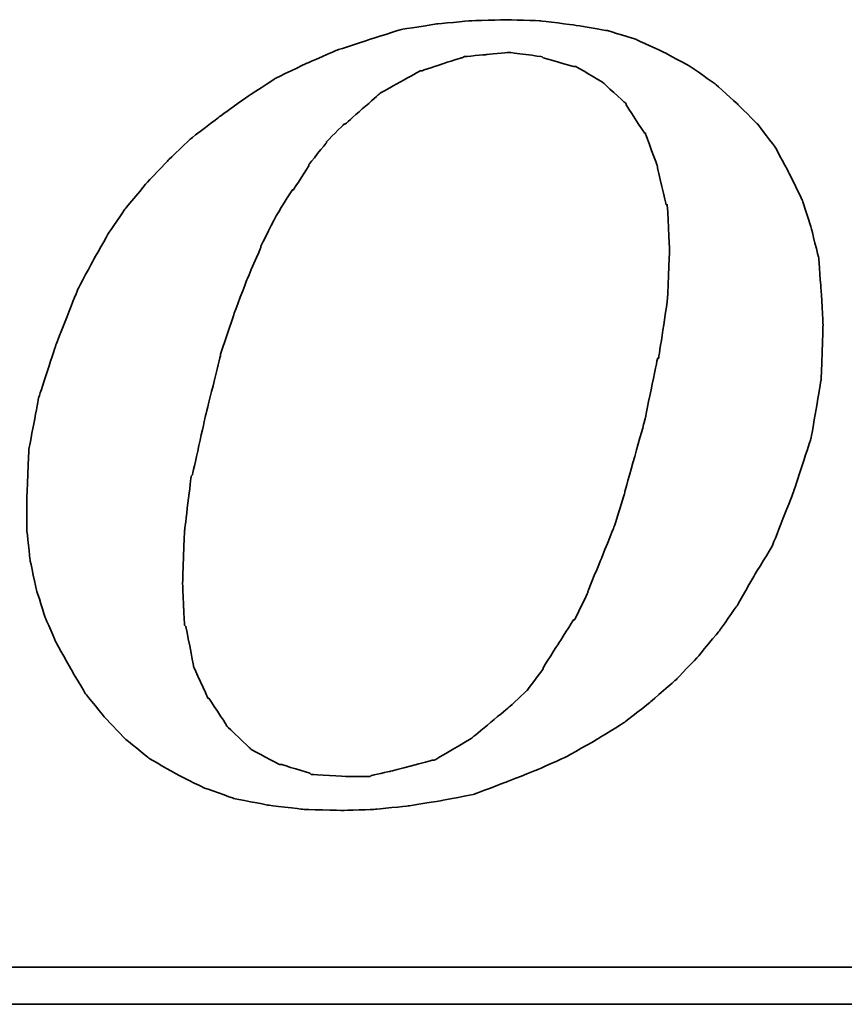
# Model space of a CAD drawing. Header units: inches. Extents: x 52 to 416, y 74 to 247.
# Tile 56 of 63: x 301.05 to 304.74, y 163.38 to 167.78. Entities that reach past the tile are written whole.
import ezdxf

# ---------------------------------------------------------------- set-up
doc = ezdxf.new("R2010")
doc.units = ezdxf.units.IN
doc.header["$LTSCALE"] = 0.25
doc.layers.add('DIM', color=4, linetype='Continuous')
doc.layers.add('layer 1', color=7, linetype='Continuous')

# ---------------------------------------------------------------- blocks, each defined once
blk = doc.blocks.new('TBI MOTION logo(完整正式版)')
at = {"layer": 'layer 1', "color": 22, "lineweight": 35}
for points, knots in [([(35.79625, -6.98375), (35.79625, -6.98375), (36.23125, -7.43875), (36.23125, -7.43875), (36.23125, -7.43875), (36.23125, -7.43875), (36.75625, -7.87125), (36.75625, -7.87125), (36.75625, -7.87125), (36.75625, -7.87125), (37.33125, -8.20375), (37.33125, -8.20375), (37.33125, -8.20375), (37.33125, -8.20375), (37.95625, -8.51875), (37.95625, -8.51875), (37.95625, -8.51875), (37.95625, -8.51875), (38.62625, -8.75875), (38.62625, -8.75875), (38.62625, -8.75875), (38.62625, -8.75875), (39.37125, -8.90375), (39.37125, -8.90375), (39.37125, -8.90375), (39.37125, -8.90375), (40.14125, -8.99875), (40.14125, -8.99875), (40.14125, -8.99875), (40.14125, -8.99875), (41.02625, -9.02375), (41.02625, -9.02375), (41.02625, -9.02375), (41.02625, -9.02375), (41.74625, -8.99875), (41.74625, -8.99875), (41.74625, -8.99875), (41.74625, -8.99875), (42.46625, -8.92375), (42.46625, -8.92375), (42.46625, -8.92375), (42.46625, -8.92375), (43.21125, -8.80625), (43.21125, -8.80625), (43.21125, -8.80625), (43.21125, -8.80625), (43.93125, -8.66375), (43.93125, -8.66375), (43.93125, -8.66375), (43.93125, -8.66375), (44.62625, -8.39875), (44.62625, -8.39875), (44.62625, -8.39875), (44.62625, -8.39875), (45.29625, -8.13375), (45.29625, -8.13375), (45.29625, -8.13375), (45.29625, -8.13375), (45.94625, -7.84375), (45.94625, -7.84375), (45.94625, -7.84375), (45.94625, -7.84375), (46.61625, -7.46375), (46.61625, -7.46375), (46.61625, -7.46375), (46.61625, -7.46375), (47.24125, -7.07875), (47.24125, -7.07875), (47.24125, -7.07875), (47.24125, -7.07875), (47.81625, -6.62375), (47.81625, -6.62375), (47.81625, -6.62375), (47.81625, -6.62375), (48.36875, -6.14375), (48.36875, -6.14375), (48.36875, -6.14375), (48.36875, -6.14375), (48.84625, -5.64125), (48.84625, -5.64125), (48.84625, -5.64125), (48.84625, -5.64125), (49.32625, -5.06375), (49.32625, -5.06375), (49.32625, -5.06375), (49.32625, -5.06375), (49.71125, -4.51374), (49.71125, -4.51374), (49.71125, -4.51374), (49.71125, -4.51374), (50.09625, -3.83874), (50.09625, -3.83874), (50.09625, -3.83874), (50.09625, -3.83874), (50.48125, -3.21374), (50.48125, -3.21374), (50.48125, -3.21374), (50.48125, -3.21374), (50.96125, -1.99125), (50.96125, -1.99125), (50.96125, -1.99125), (50.96125, -1.99125), (51.34375, -0.81875), (51.34375, -0.81875), (51.34375, -0.81875), (51.34375, -0.81875), (51.56125, 0.45624), (51.56125, 0.45624), (51.56125, 0.45624), (51.56125, 0.45624), (51.60625, 1.67624), (51.60625, 1.67624), (51.60625, 1.67624), (51.60625, 1.67624), (51.56125, 2.44625), (51.56125, 2.44625), (51.56125, 2.44625), (51.56125, 2.44625), (51.51125, 3.14125), (51.51125, 3.14125), (51.51125, 3.14125), (51.51125, 3.14125), (51.34375, 3.81125), (51.34375, 3.81125), (51.34375, 3.81125), (51.34375, 3.81125), (51.15125, 4.41125), (51.15125, 4.41125), (51.15125, 4.41125), (51.15125, 4.41125), (50.86125, 5.01125), (50.86125, 5.01125), (50.86125, 5.01125), (50.86125, 5.01125), (50.55125, 5.58875), (50.55125, 5.58875), (50.55125, 5.58875), (50.55125, 5.58875), (50.16625, 6.09125), (50.16625, 6.09125), (50.16625, 6.09125), (50.16625, 6.09125), (49.71125, 6.54875), (49.71125, 6.54875), (49.71125, 6.54875), (49.71125, 6.54875), (49.23125, 6.98125), (49.23125, 6.98125), (49.23125, 6.98125), (49.23125, 6.98125), (48.67875, 7.36625), (48.67875, 7.36625), (48.67875, 7.36625), (48.67875, 7.36625), (48.10375, 7.67625), (48.10375, 7.67625), (48.10375, 7.67625), (48.10375, 7.67625), (47.48125, 7.96375), (47.48125, 7.96375), (47.48125, 7.96375), (47.48125, 7.96375), (46.85625, 8.15625), (46.85625, 8.15625), (46.85625, 8.15625), (46.85625, 8.15625), (46.13625, 8.27624), (46.13625, 8.27624), (46.13625, 8.27624), (46.13625, 8.27624), (45.39125, 8.37125), (45.39125, 8.37125), (45.39125, 8.37125), (45.39125, 8.37125), (44.62625, 8.39624), (44.62625, 8.39624), (44.62625, 8.39624), (44.62625, 8.39624), (43.83625, 8.37125), (43.83625, 8.37125), (43.83625, 8.37125), (43.83625, 8.37125), (43.09125, 8.30125), (43.09125, 8.30125), (43.09125, 8.30125), (43.09125, 8.30125), (42.32125, 8.18125), (42.32125, 8.18125), (42.32125, 8.18125), (42.32125, 8.18125), (41.62875, 7.96375), (41.62875, 7.96375), (41.62875, 7.96375), (41.62875, 7.96375), (40.90625, 7.72625), (40.90625, 7.72625), (40.90625, 7.72625), (40.90625, 7.72625), (40.23624, 7.43625), (40.23624, 7.43625), (40.23624, 7.43625), (40.23624, 7.43625), (39.54124, 7.10125), (39.54124, 7.10125), (39.54124, 7.10125), (39.54124, 7.10125), (38.91625, 6.69125), (38.91625, 6.69125), (38.91625, 6.69125), (38.91625, 6.69125), (38.31625, 6.26125), (38.31625, 6.26125), (38.31625, 6.26125), (38.31625, 6.26125), (37.69125, 5.78125), (37.69125, 5.78125), (37.69125, 5.78125), (37.69125, 5.78125), (37.18625, 5.30125), (37.18625, 5.30125), (37.18625, 5.30125), (37.18625, 5.30125), (36.70625, 4.79624), (36.70625, 4.79624), (36.70625, 4.79624), (36.70625, 4.79624), (36.23125, 4.22125), (36.23125, 4.22125), (36.23125, 4.22125), (36.23125, 4.22125), (35.87124, 3.69375), (35.87124, 3.69375), (35.87124, 3.69375), (35.87124, 3.69375), (35.53125, 3.09125), (35.53125, 3.09125), (35.53125, 3.09125), (35.53125, 3.09125), (35.19875, 2.47125), (35.19875, 2.47125), (35.19875, 2.47125), (35.19875, 2.47125), (34.71625, 1.24625), (34.71625, 1.24625), (34.71625, 1.24625), (34.71625, 1.24625), (34.33125, 0.06874), (34.33125, 0.06874), (34.33125, 0.06874), (34.33125, 0.06874), (34.11625, -1.07875), (34.11625, -1.07875), (34.11625, -1.07875), (34.11625, -1.07875), (34.07125, -2.15875), (34.07125, -2.15875), (34.07125, -2.15875), (34.07125, -2.15875), (34.07125, -2.85375), (34.07125, -2.85375), (34.07125, -2.85375), (34.07125, -2.85375), (34.14125, -3.50375), (34.14125, -3.50375), (34.14125, -3.50375), (34.14125, -3.50375), (34.28625, -4.17375), (34.28625, -4.17375), (34.28625, -4.17375), (34.28625, -4.17375), (34.47625, -4.77624), (34.47625, -4.77624), (34.47625, -4.77624), (34.47625, -4.77624), (34.71625, -5.32625), (34.71625, -5.32625), (34.71625, -5.32625), (34.71625, -5.32625), (35.05375, -5.92875), (35.05375, -5.92875), (35.05375, -5.92875), (35.05375, -5.92875), (35.36375, -6.45375), (35.36375, -6.45375), (35.36375, -6.45375), (35.36375, -6.45375), (35.79625, -6.98375), (35.79625, -6.98375)], [0, 0, 0, 0, 0.01388889, 0.01388889, 0.01388889, 0.0138889, 0.02777778, 0.02777778, 0.02777778, 0.02777779, 0.04166667, 0.04166667, 0.04166667, 0.04166668, 0.05555556, 0.05555556, 0.05555556, 0.05555557, 0.06944444, 0.06944444, 0.06944444, 0.06944445, 0.08333333, 0.08333333, 0.08333333, 0.08333334, 0.09722222, 0.09722222, 0.09722222, 0.09722223, 0.11111111, 0.11111111, 0.11111111, 0.11111112, 0.125, 0.125, 0.125, 0.12500001, 0.13888889, 0.13888889, 0.13888889, 0.1388889, 0.15277778, 0.15277778, 0.15277778, 0.15277779, 0.16666667, 0.16666667, 0.16666667, 0.16666668, 0.18055556, 0.18055556, 0.18055556, 0.18055557, 0.19444444, 0.19444444, 0.19444444, 0.19444445, 0.20833333, 0.20833333, 0.20833333, 0.20833334, 0.22222222, 0.22222222, 0.22222222, 0.22222223, 0.23611111, 0.23611111, 0.23611111, 0.23611112, 0.25, 0.25, 0.25, 0.25000001, 0.26388889, 0.26388889, 0.26388889, 0.2638889, 0.27777778, 0.27777778, 0.27777778, 0.27777779, 0.29166667, 0.29166667, 0.29166667, 0.29166668, 0.30555556, 0.30555556, 0.30555556, 0.30555557, 0.31944444, 0.31944444, 0.31944444, 0.31944445, 0.33333333, 0.33333333, 0.33333333, 0.33333334, 0.34722222, 0.34722222, 0.34722222, 0.34722223, 0.36111111, 0.36111111, 0.36111111, 0.36111112, 0.375, 0.375, 0.375, 0.37500001, 0.38888889, 0.38888889, 0.38888889, 0.3888889, 0.40277778, 0.40277778, 0.40277778, 0.40277779, 0.41666667, 0.41666667, 0.41666667, 0.41666668, 0.43055556, 0.43055556, 0.43055556, 0.43055557, 0.44444444, 0.44444444, 0.44444444, 0.44444445, 0.45833333, 0.45833333, 0.45833333, 0.45833334, 0.47222222, 0.47222222, 0.47222222, 0.47222223, 0.48611111, 0.48611111, 0.48611111, 0.48611112, 0.5, 0.5, 0.5, 0.50000001, 0.51388889, 0.51388889, 0.51388889, 0.5138889, 0.52777778, 0.52777778, 0.52777778, 0.52777779, 0.54166667, 0.54166667, 0.54166667, 0.54166668, 0.55555556, 0.55555556, 0.55555556, 0.55555557, 0.56944444, 0.56944444, 0.56944444, 0.56944445, 0.58333333, 0.58333333, 0.58333333, 0.58333334, 0.59722222, 0.59722222, 0.59722222, 0.59722223, 0.61111111, 0.61111111, 0.61111111, 0.61111112, 0.625, 0.625, 0.625, 0.62500001, 0.63888889, 0.63888889, 0.63888889, 0.6388889, 0.65277778, 0.65277778, 0.65277778, 0.65277779, 0.66666667, 0.66666667, 0.66666667, 0.66666668, 0.68055556, 0.68055556, 0.68055556, 0.68055557, 0.69444444, 0.69444444, 0.69444444, 0.69444445, 0.70833333, 0.70833333, 0.70833333, 0.70833334, 0.72222222, 0.72222222, 0.72222222, 0.72222223, 0.73611111, 0.73611111, 0.73611111, 0.73611112, 0.75, 0.75, 0.75, 0.75000001, 0.76388889, 0.76388889, 0.76388889, 0.7638889, 0.77777778, 0.77777778, 0.77777778, 0.77777779, 0.79166667, 0.79166667, 0.79166667, 0.79166668, 0.80555556, 0.80555556, 0.80555556, 0.80555557, 0.81944444, 0.81944444, 0.81944444, 0.81944445, 0.83333333, 0.83333333, 0.83333333, 0.83333334, 0.84722222, 0.84722222, 0.84722222, 0.84722223, 0.86111111, 0.86111111, 0.86111111, 0.86111112, 0.875, 0.875, 0.875, 0.87500001, 0.88888889, 0.88888889, 0.88888889, 0.8888889, 0.90277778, 0.90277778, 0.90277778, 0.90277779, 0.91666667, 0.91666667, 0.91666667, 0.91666668, 0.93055556, 0.93055556, 0.93055556, 0.93055557, 0.94444444, 0.94444444, 0.94444444, 0.94444445, 0.95833333, 0.95833333, 0.95833333, 0.95833334, 0.97222222, 0.97222222, 0.97222222, 0.97222223, 0.98611111, 0.98611111, 0.98611111, 0.98611112, 1, 1, 1, 1]), ([(38.33875, 1.03124), (38.33875, 1.03124), (38.62625, 1.89625), (38.62625, 1.89625), (38.62625, 1.89625), (38.62625, 1.89625), (38.91625, 2.66375), (38.91625, 2.66375), (38.91625, 2.66375), (38.91625, 2.66375), (39.22625, 3.38125), (39.22625, 3.38125), (39.22625, 3.38125), (39.22625, 3.38125), (39.22625, 3.40624), (39.22625, 3.40624), (39.22625, 3.40624), (39.22625, 3.40624), (39.56124, 4.07624), (39.56124, 4.07624), (39.56124, 4.07624), (39.56124, 4.07624), (39.92125, 4.65125), (39.92125, 4.65125), (39.92125, 4.65125), (39.92125, 4.65125), (39.94625, 4.65125), (39.94625, 4.65125), (39.94625, 4.65125), (39.94625, 4.65125), (40.28125, 5.17875), (40.28125, 5.17875), (40.28125, 5.17875), (40.28125, 5.17875), (40.28125, 5.20375), (40.28125, 5.20375), (40.28125, 5.20375), (40.28125, 5.20375), (40.66875, 5.68625), (40.66875, 5.68625), (40.66875, 5.68625), (40.66875, 5.68625), (40.66875, 5.70625), (40.66875, 5.70625), (40.66875, 5.70625), (40.66875, 5.70625), (41.05124, 6.09125), (41.05124, 6.09125), (41.05124, 6.09125), (41.05124, 6.09125), (41.07625, 6.09125), (41.07625, 6.09125), (41.07625, 6.09125), (41.07625, 6.09125), (41.84125, 6.76625), (41.84125, 6.76625), (41.84125, 6.76625), (41.84125, 6.76625), (41.86625, 6.78625), (41.86625, 6.78625), (41.86625, 6.78625), (41.86625, 6.78625), (42.73125, 7.26624), (42.73125, 7.26624), (42.73125, 7.26624), (42.73125, 7.26624), (42.75625, 7.26624), (42.75625, 7.26624), (42.75625, 7.26624), (42.75625, 7.26624), (43.18625, 7.41125), (43.18625, 7.41125), (43.18625, 7.41125), (43.18625, 7.41125), (43.64125, 7.55625), (43.64125, 7.55625), (43.64125, 7.55625), (43.64125, 7.55625), (43.66625, 7.55625), (43.66625, 7.55625), (43.66625, 7.55625), (43.66625, 7.55625), (43.69125, 7.58124), (43.69125, 7.58124), (43.69125, 7.58124), (43.69125, 7.58124), (44.19125, 7.62625), (44.19125, 7.62625), (44.19125, 7.62625), (44.19125, 7.62625), (44.67125, 7.67625), (44.67125, 7.67625), (44.67125, 7.67625), (44.67125, 7.67625), (44.69625, 7.67625), (44.69625, 7.67625), (44.69625, 7.67625), (44.69625, 7.67625), (45.41875, 7.58124), (45.41875, 7.58124), (45.41875, 7.58124), (45.41875, 7.58124), (45.44125, 7.55625), (45.44125, 7.55625), (45.44125, 7.55625), (45.44125, 7.55625), (46.11125, 7.36625), (46.11125, 7.36625), (46.11125, 7.36625), (46.11125, 7.36625), (46.13625, 7.36625), (46.13625, 7.36625), (46.13625, 7.36625), (46.13625, 7.36625), (46.15875, 7.36625), (46.15875, 7.36625), (46.15875, 7.36625), (46.15875, 7.36625), (46.73625, 7.02624), (46.73625, 7.02624), (46.73625, 7.02624), (46.73625, 7.02624), (46.76125, 7.00624), (46.76125, 7.00624), (46.76125, 7.00624), (46.76125, 7.00624), (47.24125, 6.57124), (47.24125, 6.57124), (47.24125, 6.57124), (47.24125, 6.57124), (47.26625, 6.54875), (47.26625, 6.54875), (47.26625, 6.54875), (47.26625, 6.54875), (47.26625, 6.52375), (47.26625, 6.52375), (47.26625, 6.52375), (47.26625, 6.52375), (47.67375, 5.89875), (47.67375, 5.89875), (47.67375, 5.89875), (47.67375, 5.89875), (47.69625, 5.89875), (47.69625, 5.89875), (47.69625, 5.89875), (47.69625, 5.89875), (47.69625, 5.87625), (47.69625, 5.87625), (47.69625, 5.87625), (47.69625, 5.87625), (47.96125, 5.15625), (47.96125, 5.15625), (47.96125, 5.15625), (47.96125, 5.15625), (47.96125, 5.13125), (47.96125, 5.13125), (47.96125, 5.13125), (47.96125, 5.13125), (48.15125, 4.31875), (48.15125, 4.31875), (48.15125, 4.31875), (48.15125, 4.31875), (48.17625, 4.31875), (48.17625, 4.31875), (48.17625, 4.31875), (48.17625, 4.31875), (48.17625, 4.29125), (48.17625, 4.29125), (48.17625, 4.29125), (48.17625, 4.29125), (48.22625, 3.33125), (48.22625, 3.33125), (48.22625, 3.33125), (48.22625, 3.33125), (48.22625, 3.30875), (48.22625, 3.30875), (48.22625, 3.30875), (48.22625, 3.30875), (48.17625, 2.20624), (48.17625, 2.20624), (48.17625, 2.20624), (48.17625, 2.20624), (48.17625, 2.18124), (48.17625, 2.18124), (48.17625, 2.18124), (48.17625, 2.18124), (47.98375, 0.93624), (47.98375, 0.93624), (47.98375, 0.93624), (47.98375, 0.93624), (47.96125, 0.93624), (47.96125, 0.93624), (47.96125, 0.93624), (47.96125, 0.93624), (47.67375, -0.45874), (47.67375, -0.45874), (47.67375, -0.45874), (47.67375, -0.45874), (47.24125, -1.99125), (47.24125, -1.99125), (47.24125, -1.99125), (47.24125, -1.99125), (47.24125, -2.01874), (47.24125, -2.01874), (47.24125, -2.01874), (47.24125, -2.01874), (47.00125, -2.78375), (47.00125, -2.78375), (47.00125, -2.78375), (47.00125, -2.78375), (46.71125, -3.50375), (46.71125, -3.50375), (46.71125, -3.50375), (46.71125, -3.50375), (46.42625, -4.19875), (46.42625, -4.19875), (46.42625, -4.19875), (46.42625, -4.19875), (46.42625, -4.22375), (46.42625, -4.22375), (46.42625, -4.22375), (46.42625, -4.22375), (46.13625, -4.82374), (46.13625, -4.82374), (46.13625, -4.82374), (46.13625, -4.82374), (46.11125, -4.82374), (46.11125, -4.82374), (46.11125, -4.82374), (46.11125, -4.82374), (45.77625, -5.35125), (45.77625, -5.35125), (45.77625, -5.35125), (45.77625, -5.35125), (45.44125, -5.87875), (45.44125, -5.87875), (45.44125, -5.87875), (45.44125, -5.87875), (45.44125, -5.90375), (45.44125, -5.90375), (45.44125, -5.90375), (45.44125, -5.90375), (45.10625, -6.35875), (45.10625, -6.35875), (45.10625, -6.35875), (45.10625, -6.35875), (45.08125, -6.38375), (45.08125, -6.38375), (45.08125, -6.38375), (45.08125, -6.38375), (44.69625, -6.74375), (44.69625, -6.74375), (44.69625, -6.74375), (44.69625, -6.74375), (43.88375, -7.41625), (43.88375, -7.41625), (43.88375, -7.41625), (43.88375, -7.41625), (43.85625, -7.43875), (43.85625, -7.43875), (43.85625, -7.43875), (43.85625, -7.43875), (43.04125, -7.91875), (43.04125, -7.91875), (43.04125, -7.91875), (43.04125, -7.91875), (43.01625, -7.91875), (43.01625, -7.91875), (43.01625, -7.91875), (43.01625, -7.91875), (42.99625, -7.91875), (42.99625, -7.91875), (42.99625, -7.91875), (42.99625, -7.91875), (42.08125, -8.15875), (42.08125, -8.15875), (42.08125, -8.15875), (42.08125, -8.15875), (41.65125, -8.25625), (41.65125, -8.25625), (41.65125, -8.25625), (41.65125, -8.25625), (41.62875, -8.27875), (41.62875, -8.27875), (41.62875, -8.27875), (41.62875, -8.27875), (41.60125, -8.27875), (41.60125, -8.27875), (41.60125, -8.27875), (41.60125, -8.27875), (41.12125, -8.27875), (41.12125, -8.27875), (41.12125, -8.27875), (41.12125, -8.27875), (40.35624, -8.23125), (40.35624, -8.23125), (40.35624, -8.23125), (40.35624, -8.23125), (40.33125, -8.23125), (40.33125, -8.23125), (40.33125, -8.23125), (40.33125, -8.23125), (40.30625, -8.20375), (40.30625, -8.20375), (40.30625, -8.20375), (40.30625, -8.20375), (39.68375, -8.01375), (39.68375, -8.01375), (39.68375, -8.01375), (39.68375, -8.01375), (39.66124, -8.01375), (39.66124, -8.01375), (39.66124, -8.01375), (39.66124, -8.01375), (39.63625, -8.01375), (39.63625, -8.01375), (39.63625, -8.01375), (39.63625, -8.01375), (39.01125, -7.67875), (39.01125, -7.67875), (39.01125, -7.67875), (39.01125, -7.67875), (38.98875, -7.65375), (38.98875, -7.65375), (38.98875, -7.65375), (38.98875, -7.65375), (38.48625, -7.17375), (38.48625, -7.17375), (38.48625, -7.17375), (38.48625, -7.17375), (38.45875, -7.14875), (38.45875, -7.14875), (38.45875, -7.14875), (38.45875, -7.14875), (38.45875, -7.12875), (38.45875, -7.12875), (38.45875, -7.12875), (38.45875, -7.12875), (38.07625, -6.54875), (38.07625, -6.54875), (38.07625, -6.54875), (38.07625, -6.54875), (38.05125, -6.54875), (38.05125, -6.54875), (38.05125, -6.54875), (38.05125, -6.54875), (38.05125, -6.52875), (38.05125, -6.52875), (38.05125, -6.52875), (38.05125, -6.52875), (37.74125, -5.85375), (37.74125, -5.85375), (37.74125, -5.85375), (37.74125, -5.85375), (37.74125, -5.82875), (37.74125, -5.82875), (37.74125, -5.82875), (37.74125, -5.82875), (37.57375, -4.96875), (37.57375, -4.96875), (37.57375, -4.96875), (37.57375, -4.96875), (37.54625, -4.94375), (37.54625, -4.94375), (37.54625, -4.94375), (37.54625, -4.94375), (37.50125, -4.03375), (37.50125, -4.03375), (37.50125, -4.03375), (37.50125, -4.03375), (37.50125, -4.00875), (37.50125, -4.00875), (37.50125, -4.00875), (37.50125, -4.00875), (37.54625, -2.85375), (37.54625, -2.85375), (37.54625, -2.85375), (37.54625, -2.85375), (37.69125, -1.65875), (37.69125, -1.65875), (37.69125, -1.65875), (37.69125, -1.65875), (37.71624, -1.63375), (37.71624, -1.63375), (37.71624, -1.63375), (37.71624, -1.63375), (38.00375, -0.33875), (38.00375, -0.33875), (38.00375, -0.33875), (38.00375, -0.33875), (38.33875, 1.00624), (38.33875, 1.00624), (38.33875, 1.00624), (38.33875, 1.00624), (38.33875, 1.03124), (38.33875, 1.03124)], [0, 0, 0, 0, 0.01010101, 0.01010101, 0.01010101, 0.01010102, 0.02020202, 0.02020202, 0.02020202, 0.02020203, 0.03030303, 0.03030303, 0.03030303, 0.03030304, 0.04040404, 0.04040404, 0.04040404, 0.04040405, 0.05050505, 0.05050505, 0.05050505, 0.05050506, 0.06060606, 0.06060606, 0.06060606, 0.06060607, 0.07070707, 0.07070707, 0.07070707, 0.07070708, 0.08080808, 0.08080808, 0.08080808, 0.08080809, 0.09090909, 0.09090909, 0.09090909, 0.0909091, 0.1010101, 0.1010101, 0.1010101, 0.10101011, 0.11111111, 0.11111111, 0.11111111, 0.11111112, 0.12121212, 0.12121212, 0.12121212, 0.12121213, 0.13131313, 0.13131313, 0.13131313, 0.13131314, 0.14141414, 0.14141414, 0.14141414, 0.14141415, 0.15151515, 0.15151515, 0.15151515, 0.15151516, 0.16161616, 0.16161616, 0.16161616, 0.16161617, 0.17171717, 0.17171717, 0.17171717, 0.17171718, 0.18181818, 0.18181818, 0.18181818, 0.18181819, 0.19191919, 0.19191919, 0.19191919, 0.1919192, 0.2020202, 0.2020202, 0.2020202, 0.20202021, 0.21212121, 0.21212121, 0.21212121, 0.21212122, 0.22222222, 0.22222222, 0.22222222, 0.22222223, 0.23232323, 0.23232323, 0.23232323, 0.23232324, 0.24242424, 0.24242424, 0.24242424, 0.24242425, 0.25252525, 0.25252525, 0.25252525, 0.25252526, 0.26262626, 0.26262626, 0.26262626, 0.26262627, 0.27272727, 0.27272727, 0.27272727, 0.27272728, 0.28282828, 0.28282828, 0.28282828, 0.28282829, 0.29292929, 0.29292929, 0.29292929, 0.2929293, 0.3030303, 0.3030303, 0.3030303, 0.30303031, 0.31313131, 0.31313131, 0.31313131, 0.31313132, 0.32323232, 0.32323232, 0.32323232, 0.32323233, 0.33333333, 0.33333333, 0.33333333, 0.33333334, 0.34343434, 0.34343434, 0.34343434, 0.34343435, 0.35353535, 0.35353535, 0.35353535, 0.35353536, 0.36363636, 0.36363636, 0.36363636, 0.36363637, 0.37373737, 0.37373737, 0.37373737, 0.37373738, 0.38383838, 0.38383838, 0.38383838, 0.38383839, 0.39393939, 0.39393939, 0.39393939, 0.3939394, 0.4040404, 0.4040404, 0.4040404, 0.40404041, 0.41414141, 0.41414141, 0.41414141, 0.41414142, 0.42424242, 0.42424242, 0.42424242, 0.42424243, 0.43434343, 0.43434343, 0.43434343, 0.43434344, 0.44444444, 0.44444444, 0.44444444, 0.44444445, 0.45454545, 0.45454545, 0.45454545, 0.45454546, 0.46464646, 0.46464646, 0.46464646, 0.46464647, 0.47474747, 0.47474747, 0.47474747, 0.47474748, 0.48484848, 0.48484848, 0.48484848, 0.48484849, 0.49494949, 0.49494949, 0.49494949, 0.4949495, 0.50505051, 0.50505051, 0.50505051, 0.50505052, 0.51515152, 0.51515152, 0.51515152, 0.51515153, 0.52525253, 0.52525253, 0.52525253, 0.52525254, 0.53535354, 0.53535354, 0.53535354, 0.53535355, 0.54545455, 0.54545455, 0.54545455, 0.54545456, 0.55555556, 0.55555556, 0.55555556, 0.55555557, 0.56565657, 0.56565657, 0.56565657, 0.56565658, 0.57575758, 0.57575758, 0.57575758, 0.57575759, 0.58585859, 0.58585859, 0.58585859, 0.5858586, 0.5959596, 0.5959596, 0.5959596, 0.59595961, 0.60606061, 0.60606061, 0.60606061, 0.60606062, 0.61616162, 0.61616162, 0.61616162, 0.61616163, 0.62626263, 0.62626263, 0.62626263, 0.62626264, 0.63636364, 0.63636364, 0.63636364, 0.63636365, 0.64646465, 0.64646465, 0.64646465, 0.64646466, 0.65656566, 0.65656566, 0.65656566, 0.65656567, 0.66666667, 0.66666667, 0.66666667, 0.66666668, 0.67676768, 0.67676768, 0.67676768, 0.67676769, 0.68686869, 0.68686869, 0.68686869, 0.6868687, 0.6969697, 0.6969697, 0.6969697, 0.69696971, 0.70707071, 0.70707071, 0.70707071, 0.70707072, 0.71717172, 0.71717172, 0.71717172, 0.71717173, 0.72727273, 0.72727273, 0.72727273, 0.72727274, 0.73737374, 0.73737374, 0.73737374, 0.73737375, 0.74747475, 0.74747475, 0.74747475, 0.74747476, 0.75757576, 0.75757576, 0.75757576, 0.75757577, 0.76767677, 0.76767677, 0.76767677, 0.76767678, 0.77777778, 0.77777778, 0.77777778, 0.77777779, 0.78787879, 0.78787879, 0.78787879, 0.7878788, 0.7979798, 0.7979798, 0.7979798, 0.79797981, 0.80808081, 0.80808081, 0.80808081, 0.80808082, 0.81818182, 0.81818182, 0.81818182, 0.81818183, 0.82828283, 0.82828283, 0.82828283, 0.82828284, 0.83838384, 0.83838384, 0.83838384, 0.83838385, 0.84848485, 0.84848485, 0.84848485, 0.84848486, 0.85858586, 0.85858586, 0.85858586, 0.85858587, 0.86868687, 0.86868687, 0.86868687, 0.86868688, 0.87878788, 0.87878788, 0.87878788, 0.87878789, 0.88888889, 0.88888889, 0.88888889, 0.8888889, 0.8989899, 0.8989899, 0.8989899, 0.89898991, 0.90909091, 0.90909091, 0.90909091, 0.90909092, 0.91919192, 0.91919192, 0.91919192, 0.91919193, 0.92929293, 0.92929293, 0.92929293, 0.92929294, 0.93939394, 0.93939394, 0.93939394, 0.93939395, 0.94949495, 0.94949495, 0.94949495, 0.94949496, 0.95959596, 0.95959596, 0.95959596, 0.95959597, 0.96969697, 0.96969697, 0.96969697, 0.96969698, 0.97979798, 0.97979798, 0.97979798, 0.97979799, 0.98989899, 0.98989899, 0.98989899, 0.989899, 1, 1, 1, 1]), ([(75.90875, -9.47875), (75.90875, -9.47875), (75.90875, -12.28625), (75.90875, -12.28625), (75.90875, -12.28625), (75.90875, -12.28625), (75.90875, -12.47875), (75.90875, -12.47875), (75.90875, -12.47875), (75.90875, -12.47875), (75.71625, -12.47875), (75.71625, -12.47875), (75.71625, -12.47875), (75.71625, -12.47875), (-88.32875, -12.47875), (-88.32875, -12.47875), (-88.32875, -12.47875), (-88.32875, -12.47875), (-88.32875, -13.29375), (-88.32875, -13.29375), (-88.32875, -13.29375), (-88.32875, -13.29375), (82.89125, -13.29375), (82.89125, -13.29375), (82.89125, -13.29375), (82.89125, -13.29375), (75.90875, -9.47875), (75.90875, -9.47875)], [0, 0, 0, 0, 0.14285714, 0.14285714, 0.14285714, 0.14285715, 0.28571429, 0.28571429, 0.28571429, 0.2857143, 0.42857143, 0.42857143, 0.42857143, 0.42857144, 0.57142857, 0.57142857, 0.57142857, 0.57142858, 0.71428571, 0.71428571, 0.71428571, 0.71428572, 0.85714286, 0.85714286, 0.85714286, 0.85714287, 1, 1, 1, 1])]:
    blk.add_open_spline(points, degree=3, knots=knots, dxfattribs=at)

msp = doc.modelspace()

# ---------------------------------------------------------------- block references
at = {"layer": 'DIM', "color": 0, "xscale": 0.2031750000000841, "yscale": 0.2031750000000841, "zscale": 0.2031750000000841}
msp.add_blockref('TBI MOTION logo(完整正式版)', (294.1566, 166.0777), dxfattribs=at)

doc.saveas('drawing.dxf')
